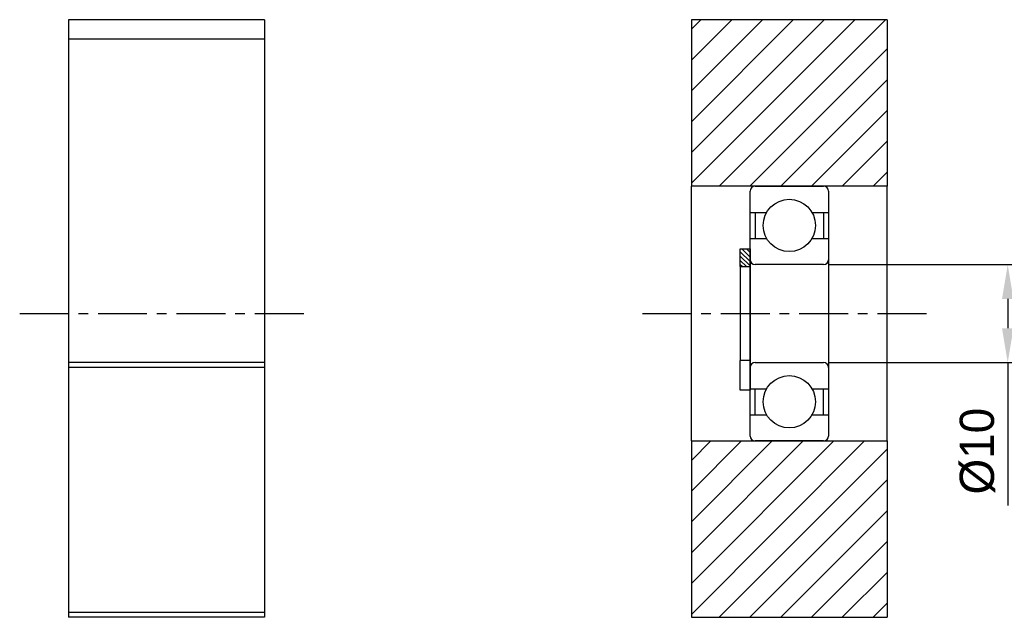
# Model space of a CAD drawing. Header units: millimetres. Extents: x 1062 to 1479, y 987 to 1282.
# Tile 2 of 2: x 1295 to 1395, y 1063 to 1124. Entities that reach past the tile are written whole.
import ezdxf

# ---------------------------------------------------------------- set-up
doc = ezdxf.new("R2010")
doc.units = ezdxf.units.MM
doc.linetypes.add('CENTER', pattern=[2, 1.25, -0.25, 0.25, -0.25])
doc.layers.add('S1', color=1, linetype='CENTER')
doc.dimstyles.new('S3.5', dxfattribs={"dimtxt": 3.5, "dimasz": 3.5, "dimexe": 1.2, "dimexo": 0.5, "dimgap": 1.2, "dimtad": 1, "dimdec": 3, "dimzin": 11, "dimdsep": 46, "dimtxsty": 'Standard', "dimcen": 0, "dimclrd": 5, "dimclre": 5, "dimclrt": 3, "dimadec": 0, "dimazin": 0, "dimtp": 3e-09, "dimtfac": 0.7, "dimtdec": 3, "dimtmove": 0, "dimatfit": 3, "dimfxl": 1.25, "dimtolj": 1, "dimtzin": 11, "dimarcsym": 0})

# ---------------------------------------------------------------- blocks, each defined once
blk = doc.blocks.new('*D50')
at = {"color": 5, "lineweight": -2, "ltscale": 4}
for p, q in [((1377.384061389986, 1099.044822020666), (1396.892440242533, 1099.044822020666)), ((1395.692440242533, 1095.544822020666), (1395.692440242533, 1092.544822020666)), ((1377.384061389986, 1089.044822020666), (1396.892440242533, 1089.044822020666)), ((1395.692440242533, 1089.044822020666), (1395.692440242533, 1074.462398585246))]:
    blk.add_line(p, q, dxfattribs=at)
at = {"color": 5}
for points in [[(1396.275773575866, 1095.544822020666), (1395.1091069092, 1095.544822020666), (1395.692440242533, 1099.044822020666)], [(1395.1091069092, 1092.544822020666), (1396.275773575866, 1092.544822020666), (1395.692440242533, 1089.044822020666)]]:
    blk.add_solid(points, dxfattribs=at)
at = {"layer": 'Defpoints', "color": 0}
for p in [(1376.884061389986, 1099.044822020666), (1376.884061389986, 1089.044822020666), (1395.692440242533, 1089.044822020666)]:
    blk.add_point(p, dxfattribs=at)
at = {"color": 3, "insert": (1392.607287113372, 1080.003610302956), "char_height": 3.5, "attachment_point": 5, "rotation": 90}
blk.add_mtext('\\A1;%%C10', dxfattribs=at)

msp = doc.modelspace()

# ---------------------------------------------------------------- hatches: boundary and pattern name
at = {"ltscale": 4, "transparency": 33554687}
h = msp.add_hatch(dxfattribs=at)
h.set_pattern_fill('ANSI31', color=5, scale=0.7, style=0)
h.set_pattern_definition([(45, (18976.2486657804, -15545.74926573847), (-1.571544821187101, 1.571544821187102), [])])
h.paths.add_polyline_path([(1376.884061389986, 1107.044822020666), (1383.384061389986, 1107.044822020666), (1383.384061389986, 1124.044822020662), (1363.384061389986, 1124.044822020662), (1363.384061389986, 1107.044822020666), (1369.884061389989, 1107.044822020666)])
h.paths.add_polyline_path([(1383.384061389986, 1081.044822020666), (1376.884061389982, 1081.044822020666), (1369.884061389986, 1081.044822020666), (1363.384061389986, 1081.044822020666), (1363.384061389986, 1063.044822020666), (1383.384061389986, 1063.044822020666)])
h = msp.add_hatch(dxfattribs=at)
h.set_pattern_fill('ANSI31', color=5, scale=0.1, angle=90, style=0)
h.set_pattern_definition([(135, (17971.96887798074, -15562.48817105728), (-0.2245064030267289, -0.2245064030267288), [])])
h.paths.add_polyline_path([(1368.384061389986, 1100.644822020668), (1368.384061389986, 1098.844822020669), (1369.384061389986, 1098.844822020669), (1369.384061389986, 1099.544822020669), (1369.384061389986, 1100.644822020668)])

# ---------------------------------------------------------------- linework, layer by layer
for p, q in [((1319.796585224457, 1124.044822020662), (1299.796585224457, 1124.044822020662)), ((1299.796585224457, 1124.044822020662), (1299.796585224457, 1122.044822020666)), ((1319.796585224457, 1124.044822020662), (1319.796585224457, 1122.044822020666)), ((1383.384061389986, 1124.044822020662), (1363.384061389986, 1124.044822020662)), ((1363.384061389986, 1124.044822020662), (1363.384061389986, 1107.044822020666)), ((1383.384061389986, 1124.044822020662), (1383.384061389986, 1107.044822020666)), ((1319.796585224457, 1122.044822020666), (1299.796585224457, 1122.044822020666)), ((1299.796585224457, 1122.044822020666), (1299.796585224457, 1089.044822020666)), ((1319.796585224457, 1122.044822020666), (1319.796585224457, 1089.044822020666)), ((1363.384061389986, 1081.044822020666), (1363.384061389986, 1107.044822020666)), ((1383.384061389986, 1107.044822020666), (1363.384061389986, 1107.044822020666)), ((1369.884061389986, 1107.044822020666), (1376.884061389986, 1107.044822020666)), ((1383.384061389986, 1081.044822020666), (1383.384061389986, 1107.044822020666)), ((1369.384061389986, 1081.544822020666), (1369.384061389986, 1106.544822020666)), ((1377.384061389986, 1106.544822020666), (1377.384061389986, 1081.544822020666)), ((1369.384061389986, 1104.37802202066), (1371.074958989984, 1104.37802202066)), ((1369.884061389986, 1104.37802202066), (1369.884061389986, 1101.711622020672)), ((1375.693163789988, 1104.37802202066), (1377.384061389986, 1104.37802202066)), ((1376.884061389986, 1104.37802202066), (1376.884061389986, 1101.711622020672)), ((1369.384061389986, 1101.711622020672), (1371.074958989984, 1101.711622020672)), ((1375.693163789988, 1101.711622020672), (1377.384061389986, 1101.711622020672)), ((1368.384061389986, 1098.844822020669), (1368.384061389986, 1100.644822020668)), ((1368.384061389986, 1100.644822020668), (1369.384061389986, 1100.644822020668)), ((1376.884061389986, 1099.044822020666), (1369.884061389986, 1099.044822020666)), ((1368.384061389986, 1098.844822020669), (1369.384061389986, 1098.844822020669)), ((1368.384061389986, 1098.844822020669), (1368.384061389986, 1089.261517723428)), ((1319.796585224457, 1089.044822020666), (1299.796585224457, 1089.044822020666)), ((1299.796585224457, 1089.044822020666), (1299.796585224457, 1088.544822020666)), ((1319.796585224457, 1089.044822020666), (1319.796585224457, 1088.544822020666)), ((1369.384061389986, 1089.261517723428), (1368.384061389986, 1089.261517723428)), ((1368.384061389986, 1086.244822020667), (1368.384061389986, 1089.261517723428)), ((1369.884061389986, 1089.044822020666), (1376.884061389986, 1089.044822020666)), ((1319.796585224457, 1088.544822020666), (1299.796585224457, 1088.544822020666)), ((1299.796585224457, 1088.544822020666), (1299.796585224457, 1063.544822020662)), ((1319.796585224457, 1088.544822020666), (1319.796585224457, 1063.544822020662)), ((1369.384061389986, 1086.244822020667), (1368.384061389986, 1086.244822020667)), ((1369.384061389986, 1086.37802202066), (1371.074958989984, 1086.37802202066)), ((1369.884061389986, 1083.711622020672), (1369.884061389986, 1086.37802202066)), ((1375.693163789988, 1086.37802202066), (1377.384061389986, 1086.37802202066)), ((1376.884061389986, 1083.711622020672), (1376.884061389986, 1086.37802202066)), ((1369.384061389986, 1083.711622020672), (1371.074958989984, 1083.711622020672)), ((1375.693163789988, 1083.711622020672), (1377.384061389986, 1083.711622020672)), ((1363.384061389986, 1081.044822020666), (1383.384061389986, 1081.044822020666)), ((1363.384061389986, 1081.044822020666), (1363.384061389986, 1063.044822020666)), ((1376.884061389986, 1081.044822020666), (1369.884061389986, 1081.044822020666)), ((1383.384061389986, 1081.044822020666), (1383.384061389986, 1063.044822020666)), ((1319.796585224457, 1063.544822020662), (1299.796585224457, 1063.544822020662)), ((1299.796585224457, 1063.544822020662), (1299.796585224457, 1063.044822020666)), ((1319.796585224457, 1063.044822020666), (1299.796585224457, 1063.044822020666)), ((1319.796585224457, 1063.544822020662), (1319.796585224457, 1063.044822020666)), ((1363.384061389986, 1063.044822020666), (1383.384061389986, 1063.044822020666))]:
    msp.add_line(p, q)
at = {"ltscale": 4}
msp.add_line((1369.384061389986, 1100.644822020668), (1369.384061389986, 1086.244822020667), dxfattribs=at)
for centre in [(1373.384061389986, 1103.044822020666), (1373.384061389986, 1085.044822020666)]:
    msp.add_circle(centre, 2.6664)
for centre, start, end in [((1369.884061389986, 1106.544822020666), 90, 180), ((1376.884061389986, 1106.544822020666), 0, 90), ((1369.884061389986, 1099.544822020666), 180, 270), ((1376.884061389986, 1099.544822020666), 270, 0), ((1369.884061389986, 1088.544822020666), 90, 180), ((1376.884061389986, 1088.544822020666), 0, 90), ((1369.884061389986, 1081.544822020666), 180, 270), ((1376.884061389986, 1081.544822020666), 270, 0)]:
    msp.add_arc(centre, 0.5, start, end)
at = {"layer": 'S1', "ltscale": 4}
for p, q in [((1294.796585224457, 1094.044822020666), (1324.796585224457, 1094.044822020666)), ((1358.384061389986, 1094.044822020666), (1388.384061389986, 1094.044822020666))]:
    msp.add_line(p, q, dxfattribs=at)

# ---------------------------------------------------------------- dimensions: what is measured, and where the dimension line sits
at = {"ltscale": 4}
dim = msp.add_linear_dim(base=(1395.692440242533, 1089.044822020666), p1=(1376.884061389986, 1099.044822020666), p2=(1376.884061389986, 1089.044822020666), angle=90, text='%%C<>', dimstyle='S3.5', dxfattribs=at)
dim.commit()
dim.dimension.update_dxf_attribs({"geometry": '*D50', "text_midpoint": (1392.607287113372, 1080.003610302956)})

doc.saveas('drawing.dxf')
